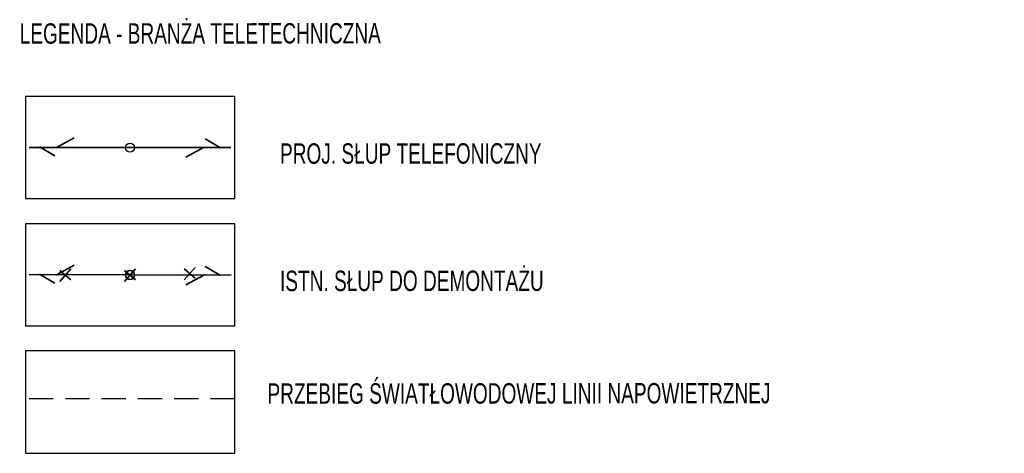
# Model space of a CAD drawing. Header units: metres. Extents: x 7429064 to 7431133, y 5709479 to 5714472.
# Tile 172 of 176: x 7430848 to 7430889, y 5709901 to 5709919. Entities that reach past the tile are written whole.
import ezdxf

# ---------------------------------------------------------------- set-up
doc = ezdxf.new("R2010")
doc.units = ezdxf.units.M
for name, pattern in [('1', [0]), ('2_KTCR01', [1.5, 1, -0.5]), ('DASHED', [19.05, 12.7, -6.35])]:
    doc.linetypes.add(name, pattern=pattern)
for name, color, linetype, lineweight in [('#proj słupy', 1, 'Continuous', 30), ('#proj. światłowód', 1, '2_KTCR01', 18), ('__AMprojkantech', 20, 'DASHED', 35), ('_D_8_OPIS', 7, 'Continuous', 13), ('Tabelka', 7, 'Continuous', 25)]:
    doc.layers.add(name, color=color, linetype=linetype, lineweight=lineweight)
doc.layers.add('_1_X-REFY', color=7, linetype='Continuous')
doc.layers.add('D_4_Tabelka', color=7, linetype='Continuous', lineweight=25, transparency=0.3)

# ---------------------------------------------------------------- blocks, each defined once
blk = doc.blocks.new('#LEWO')
at = {"layer": '__AMprojkantech', "linetype": '1'}
for p, q in [((-2.31, 0.414), (-3.074, 0.002)), ((-0.005, 0.005), (-4.177, 0.018)), ((-3.116, -0.339), (-3.744, 0.033))]:
    blk.add_line(p, q, dxfattribs=at)
blk = doc.blocks.new('#PRAWO')
at = {"layer": '__AMprojkantech', "linetype": '1'}
for p, q in [((3.153, 1.559, 0.002), (3.783, 1.189, 0.002)), ((0.045, 1.201, 0.002), (4.216, 1.206, 0.002)), ((2.351, 0.802, 0.002), (3.113, 1.217, 0.002))]:
    blk.add_line(p, q, dxfattribs=at)
blk = doc.blocks.new('X-ref_Oświetlenie i teletechnika')
at = {"layer": '#proj słupy', "linetype": '1'}
blk.add_circle((7430853.014, 5709914.091), 0.186, dxfattribs=at)
at = {"layer": '#proj. światłowód', "lineweight": 30}
blk.add_line((7430857.344, 5709903.725), (7430848.699, 5709903.725), dxfattribs=at)
at = {"layer": '__AMprojkantech', "color": 8, "linetype": '1'}
for p, q in [((7430850.709, 5709909.245), (7430849.945, 5709908.832)), ((7430856.128, 5709909.188), (7430856.758, 5709908.818)), ((7430853.014, 5709908.835), (7430848.842, 5709908.848)), ((7430849.903, 5709908.491), (7430849.275, 5709908.863)), ((7430853.019, 5709908.83), (7430857.191, 5709908.835)), ((7430855.325, 5709908.431), (7430856.088, 5709908.846))]:
    blk.add_line(p, q, dxfattribs=at)
at = {"layer": '__AMprojkantech', "linetype": '1'}
for p, q in [((7430850.116, 5709908.568), (7430850.572, 5709909.089)), ((7430850.119, 5709909.026), (7430850.569, 5709908.638)), ((7430852.79, 5709908.568), (7430853.245, 5709909.089)), ((7430852.792, 5709909.026), (7430853.243, 5709908.638)), ((7430855.258, 5709908.629), (7430855.713, 5709909.15)), ((7430855.26, 5709909.087), (7430855.71, 5709908.699))]:
    blk.add_line(p, q, dxfattribs=at)
at = {"layer": '__AMprojkantech', "color": 8, "linetype": '1'}
blk.add_circle((7430853.014, 5709908.835), 0.186, dxfattribs=at)
at = {"layer": 'Tabelka'}
for points in [[(7430848.699, 5709916.208), (7430848.699, 5709911.986), (7430857.344, 5709911.986), (7430857.344, 5709916.208), (7430848.699, 5709916.208)], [(7430848.699, 5709910.953), (7430848.699, 5709906.73), (7430857.344, 5709906.73), (7430857.344, 5709910.953), (7430848.699, 5709910.953)], [(7430848.699, 5709905.697), (7430848.699, 5709901.474), (7430857.344, 5709901.474), (7430857.344, 5709905.697), (7430848.699, 5709905.697)]]:
    blk.add_lwpolyline(points, dxfattribs=at)
at = {"layer": '#proj słupy', "lineweight": 30}
for name, p in [('#LEWO', (7430853.019, 5709914.086)), ('#PRAWO', (7430852.969, 5709912.89, -0.002))]:
    blk.add_blockref(name, p, dxfattribs=at)
at = {"layer": '_D_8_OPIS', "extrusion": (-1.36526e-07, 7.79883e-06, 1), "insert": (7430858.697, 5709903.933), "char_height": 0.8415, "width": 30.45097, "attachment_point": 4, "text_direction": (1, 0.000834, 0)}
blk.add_mtext('\\A1;{\\W0.7;\\FCoronet|c238;\\C7;PRZEBIEG ŚWIATŁOWODOWEJ LINII NAPOWIETRZNEJ}', dxfattribs=at)
at = {"layer": 'D_4_Tabelka', "extrusion": (-1.36526e-07, 7.79883e-06, 1), "insert": (7430848.457, 5709918.795, -0.001), "char_height": 0.8415, "width": 30.45097, "attachment_point": 4, "text_direction": (1, 0.000834, 0)}
blk.add_mtext('\\A1;{\\Fcoronet|c238;\\W0.7;\\C7;LEGENDA - BRANŻA TELETECHNICZNA}', dxfattribs=at)
at = {"layer": 'D_4_Tabelka', "extrusion": (-1.30236e-07, 7.79893e-06, 1), "char_height": 0.8415, "attachment_point": 4, "text_direction": (1, 0.000834, 0)}
for s, insert in [('{\\fCoronet|b0|i0|c238|p66;\\W0.7;\\C7;PROJ. SŁUP TELEFONICZNY}', (7430859.215, 5709913.84, 0)), ('{\\fCoronet|b0|i0|c238|p66;\\W0.7;\\C7;ISTN. SŁUP DO DEMONTAŻU}', (7430859.215, 5709908.584, 0))]:
    blk.add_mtext_dynamic_manual_height_columns(s, width=23.32544, gutter_width=12.5, heights=[0], dxfattribs=dict(at, insert=insert))

msp = doc.modelspace()

# ---------------------------------------------------------------- block references
at = {"layer": '_1_X-REFY'}
msp.add_blockref('X-ref_Oświetlenie i teletechnika', (0, 0), dxfattribs=at)

doc.saveas('drawing.dxf')
